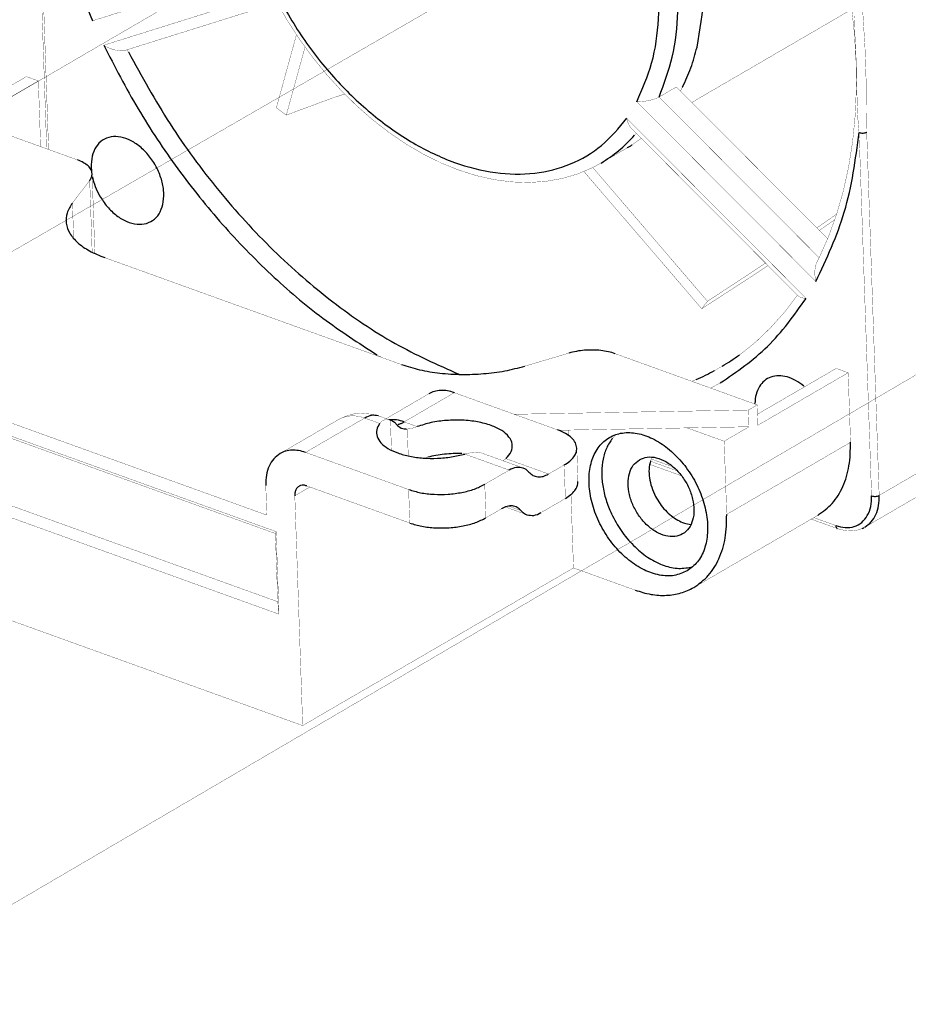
# Model space of a CAD drawing. Header units: millimetres. Extents: x -1449 to 178, y 1446 to 3804.
# Tile 10 of 20: x -946 to -896, y 1806 to 1861. Entities that reach past the tile are written whole.
import ezdxf

# ---------------------------------------------------------------- set-up
doc = ezdxf.new("R2010")
doc.units = ezdxf.units.MM
doc.linetypes.add('DOT_CENTER', pattern=[14, 12, -1, 0, -1])
doc.layers.add('1', color=7, linetype='Continuous')

# ---------------------------------------------------------------- blocks, each defined once
blk = doc.blocks.new('CON-SD-46856001-MOLEX_PRT_1__15', base_point=(303.86, 26.087))
at = {"color": 7, "linetype": 'Continuous', "const_width": 0.01}
for points in [[(312.683, 50.104), (310.136, 48.621)], [(313.126, 49.945), (310.578, 48.462)], [(313.126, 49.945), (312.683, 50.104)], [(313.126, 49.945), (313.209, 47.513)], [(308.996, 48.725), (309.321, 48.915)], [(309.321, 48.915), (314.576, 47.021)], [(308.996, 48.725), (310.903, 44.362)], [(308.996, 48.725), (309.017, 48.105)], [(308.097, 47.57), (309.017, 48.105)], [(309.017, 48.105), (309.467, 47.076)], [(308.097, 47.57), (308.19, 44.863)], [(309.467, 47.076), (308.097, 47.57)], [(309.467, 47.076), (310.704, 44.246)], [(314.386, 45.426), (315.025, 46.263)], [(315.215, 43.56), (315.114, 46.512)], [(309.944, 45.708), (309.81, 45.567)], [(310.033, 45.738), (310.05, 45.741)], [(310.57, 44.553), (310.499, 44.432)], [(310.903, 44.362), (303.865, 40.264)], [(310.404, 44.117), (310.4, 44.069)], [(309.036, 43.275), (309.014, 43.36)], [(309.485, 43.634), (309.507, 43.549)], [(315.583, 43.405), (326.555, 39.45)], [(308.586, 43.013), (308.479, 43.305)], [(303.865, 40.264), (304.119, 32.863)], [(321.575, 33.88), (303.865, 40.264)], [(332.75, 39.873), (331.125, 39.392)], [(334.464, 39.852), (339.718, 37.957)], [(304.731, 36.448), (304.626, 39.503)], [(305.058, 39.266), (304.626, 39.503)], [(304.626, 39.503), (321.922, 33.268)], [(305.144, 36.742), (305.058, 39.266)], [(305.058, 39.266), (321.893, 33.198)], [(339.73, 37.614), (342.638, 39.307)], [(339.744, 37.205), (343.081, 39.147)], [(343.081, 39.147), (342.638, 39.307)], [(343.081, 39.147), (343.169, 36.573)], [(305.144, 36.742), (307.789, 38.282)], [(327.567, 38.367), (325.991, 37.449)], [(328.513, 38.409), (332.325, 37.035)], [(339.393, 37.768), (339.718, 37.957)], [(339.718, 37.957), (339.744, 37.205)], [(324.57, 37.564), (324.435, 37.511)], [(324.768, 37.616), (324.57, 37.564)], [(324.786, 37.621), (324.768, 37.616)], [(324.811, 37.625), (324.786, 37.621)], [(325.015, 37.648), (324.811, 37.625)], [(325.485, 37.612), (325.015, 37.648)], [(325.628, 37.574), (325.485, 37.612)], [(325.713, 37.549), (325.628, 37.574)], [(325.713, 37.549), (326.149, 37.392)], [(330.731, 37.61), (339.393, 37.768)], [(339.393, 37.768), (339.414, 37.148)], [(322.066, 36.157), (324.209, 37.405)], [(324.376, 37.484), (324.209, 37.405)], [(324.435, 37.511), (324.376, 37.484)], [(325.749, 37.272), (325.804, 37.334)], [(325.804, 37.334), (325.828, 37.354)], [(325.828, 37.354), (325.84, 37.362)], [(325.84, 37.362), (325.95, 37.408)], [(325.95, 37.408), (326.035, 37.415)], [(326.035, 37.415), (326.149, 37.392)], [(326.774, 37.064), (326.861, 37.074)], [(326.861, 37.074), (326.928, 37.087)], [(326.928, 37.087), (326.945, 37.091)], [(326.945, 37.091), (327.052, 37.122)], [(327.052, 37.122), (327.104, 37.14)], [(327.104, 37.14), (327.14, 37.153)], [(332.363, 37.019), (337.125, 37.106)], [(332.753, 36.812), (332.746, 37.026)], [(334.496, 36.858), (334.361, 36.717)], [(337.125, 37.106), (339.414, 37.148)], [(338.495, 36.613), (337.125, 37.106)], [(338.495, 36.613), (339.414, 37.148)], [(305.144, 36.742), (304.731, 36.448)], [(322.027, 30.213), (304.731, 36.448)], [(321.98, 30.674), (305.144, 36.742)], [(338.588, 33.906), (338.495, 36.613)], [(326.823, 34.826), (323.011, 36.2)], [(328.922, 36.145), (328.796, 36.153)], [(328.922, 36.145), (328.896, 36.138)], [(329.136, 36.192), (328.922, 36.145)], [(329.338, 36.207), (329.136, 36.192)], [(329.377, 36.205), (329.338, 36.207)], [(329.393, 36.204), (329.377, 36.205)], [(329.5, 36.183), (329.393, 36.204)], [(329.52, 36.177), (329.5, 36.183)], [(331.06, 35.622), (329.52, 36.177)], [(333.042, 36.358), (333.085, 35.118)], [(327.53, 36.022), (327.413, 35.988)], [(330.377, 35.931), (330.31, 35.892)], [(330.423, 35.969), (330.377, 35.931)], [(332.001, 35.4), (332.578, 35.736)], [(335.739, 35.758), (336.914, 35.335)], [(335.821, 36.023), (335.767, 35.883)], [(329.639, 35.019), (330.542, 35.545)], [(321.538, 34.981), (321.575, 33.88)], [(323.054, 34.96), (326.866, 33.586)], [(332.921, 31.925), (332.827, 34.645)], [(322.903, 26.092), (322.612, 34.594)], [(331.717, 33.97), (332.62, 34.496)], [(329.682, 33.779), (330.258, 34.114)], [(330.402, 34.181), (331.2, 33.893)], [(341.955, 33.87), (337.373, 31.202)], [(321.893, 33.198), (321.922, 33.268)], [(321.893, 33.198), (321.98, 30.674)], [(321.922, 33.268), (322.027, 30.213)], [(304.119, 32.863), (322.903, 26.092)], [(332.921, 31.925), (322.903, 26.092)], [(332.921, 31.925), (335.198, 31.104)], [(337.262, 31.95), (337.351, 31.981)], [(321.98, 30.674), (322.027, 30.213)]]:
    blk.add_lwpolyline(points, dxfattribs=at)
at = {"color": 124, "linetype": 'Continuous', "const_width": 0.01}
for points in [[(315.116, 43.606), (315.025, 46.263)], [(314.386, 45.426), (314.431, 44.117)], [(328.513, 38.409), (326.655, 37.328)], [(324.499, 37.521), (324.454, 37.509)], [(324.516, 37.525), (324.499, 37.521)], [(324.596, 37.54), (324.516, 37.525)], [(324.679, 37.549), (324.596, 37.54)], [(324.716, 37.551), (324.679, 37.549)], [(324.742, 37.551), (324.716, 37.551)], [(324.865, 37.547), (324.742, 37.551)], [(324.892, 37.544), (324.865, 37.547)], [(324.955, 37.535), (324.892, 37.544)], [(325.044, 37.517), (324.955, 37.535)], [(323.011, 36.2), (325.196, 37.472)], [(324.222, 37.412), (324.209, 37.405)], [(324.286, 37.444), (324.222, 37.412)], [(324.318, 37.46), (324.286, 37.444)], [(324.376, 37.484), (324.318, 37.46)], [(324.454, 37.509), (324.376, 37.484)], [(325.054, 37.515), (325.044, 37.517)], [(325.196, 37.472), (325.054, 37.515)], [(325.749, 37.272), (325.196, 37.472)], [(326.149, 37.392), (326.187, 36.28)], [(326.439, 37.239), (326.377, 37.229)], [(326.655, 37.328), (327.14, 37.153)], [(326.774, 37.064), (326.808, 36.071)], [(343.169, 36.573), (338.588, 33.906)], [(330.542, 35.545), (328.896, 36.138)], [(330.423, 35.969), (332.001, 35.4)], [(332.578, 35.736), (332.62, 34.496)], [(329.682, 33.779), (329.639, 35.019)], [(323.168, 34.918), (322.612, 34.594)], [(326.866, 33.586), (326.823, 34.826)], [(330.988, 34.042), (330.519, 34.211)]]:
    blk.add_lwpolyline(points, dxfattribs=at)
at = {"color": 7, "linetype": 'Continuous'}
for points in [[(315.114, 46.512), (315.074, 46.659), (314.968, 46.797), (314.799, 46.919), (314.576, 47.021)], [(315.025, 46.263), (315.093, 46.386), (315.114, 46.512)], [(310.033, 45.738), (309.651, 45.572), (309.339, 45.293), (309.11, 44.912), (308.977, 44.448), (308.944, 43.922), (309.014, 43.36)], [(309.81, 45.567), (309.581, 45.186), (309.448, 44.722), (309.415, 44.196), (309.485, 43.634)], [(314.386, 45.426), (314.189, 45.055), (314.156, 44.677), (314.287, 44.309), (314.578, 43.965), (315.016, 43.659), (315.583, 43.405)], [(308.19, 44.863), (308.276, 44.093), (308.479, 43.305)], [(310.499, 44.432), (310.441, 44.282), (310.404, 44.117)], [(334.464, 39.852), (334.211, 39.924), (333.929, 39.97), (333.63, 39.988), (333.325, 39.978), (333.028, 39.939), (332.75, 39.873)], [(326.555, 39.45), (327.229, 39.257), (327.98, 39.134), (328.779, 39.085), (329.592, 39.113), (330.385, 39.217), (331.125, 39.392)], [(328.513, 38.409), (328.256, 38.477), (328.008, 38.493), (327.777, 38.455), (327.567, 38.367)], [(325.713, 37.549), (325.706, 37.551), (325.699, 37.554)], [(325.749, 37.272), (325.64, 37.03), (325.656, 36.786), (325.799, 36.554), (326.058, 36.348), (326.419, 36.179), (326.862, 36.058), (327.36, 35.991), (327.886, 35.982), (328.408, 36.032), (328.896, 36.138)], [(326.367, 37.241), (326.267, 37.331), (326.149, 37.392)], [(326.367, 37.241), (326.551, 37.102), (326.774, 37.064)], [(330.423, 35.969), (330.615, 36.232), (330.653, 36.505), (330.534, 36.769), (330.267, 37.005), (329.87, 37.195), (329.373, 37.327), (328.81, 37.39), (328.223, 37.381), (327.652, 37.3), (327.14, 37.153)], [(333.042, 36.358), (332.99, 36.554), (332.848, 36.737), (332.623, 36.9), (332.325, 37.035)], [(337.126, 31.813), (337.506, 32.146), (337.762, 32.626), (337.876, 33.218), (337.842, 33.883), (337.661, 34.575), (337.345, 35.247), (336.916, 35.853), (336.404, 36.352), (335.843, 36.71), (335.271, 36.903), (334.728, 36.917), (334.25, 36.751), (333.87, 36.418), (333.614, 35.938), (333.5, 35.346), (333.534, 34.681), (333.715, 33.989), (334.031, 33.317), (334.46, 32.711), (334.972, 32.212), (335.533, 31.854), (336.105, 31.661), (336.648, 31.647), (337.126, 31.813)], [(334.361, 36.717), (334.149, 36.371), (334.015, 35.954), (333.965, 35.482), (334.002, 34.974), (334.124, 34.449), (334.325, 33.929)], [(341.955, 33.87), (342.489, 34.314), (342.881, 34.934), (343.112, 35.7), (343.169, 36.573)], [(322.066, 36.157), (321.833, 35.964), (321.663, 35.694), (321.562, 35.361), (321.538, 34.981)], [(323.011, 36.2), (322.754, 36.267), (322.506, 36.283), (322.275, 36.246), (322.066, 36.157)], [(328.796, 36.153), (328.471, 36.153), (328.147, 36.131), (327.831, 36.087), (327.53, 36.022)], [(332.578, 35.736), (332.78, 35.877), (332.928, 36.031), (333.016, 36.193), (333.042, 36.358)], [(335.36, 35.928), (335.133, 35.722), (334.989, 35.421), (334.94, 35.05), (334.99, 34.639), (335.134, 34.221), (335.361, 33.83), (335.653, 33.499), (335.986, 33.253), (336.333, 33.112), (336.666, 33.089), (336.958, 33.184), (337.185, 33.391), (337.329, 33.692), (337.378, 34.063), (337.328, 34.474), (337.184, 34.892), (336.956, 35.282), (336.664, 35.614), (336.332, 35.86), (335.985, 36), (335.652, 36.024), (335.36, 35.928)], [(335.767, 35.883), (335.716, 35.584), (335.732, 35.255), (335.814, 34.911), (335.956, 34.573)], [(331.06, 35.622), (330.811, 35.644), (330.542, 35.545)], [(331.272, 35.473), (331.173, 35.563), (331.06, 35.622)], [(331.272, 35.473), (331.422, 35.351), (331.599, 35.297), (331.796, 35.314), (332.001, 35.4)], [(323.054, 34.96), (322.935, 34.985), (322.826, 34.972), (322.734, 34.921), (322.664, 34.838), (322.623, 34.726), (322.612, 34.594)], [(326.823, 34.826), (327.264, 34.708), (327.762, 34.649), (328.283, 34.653), (328.793, 34.72), (329.255, 34.844), (329.639, 35.019)], [(332.62, 34.496), (332.823, 34.637), (332.971, 34.791), (333.059, 34.953), (333.085, 35.118)], [(335.956, 34.573), (336.121, 34.301), (336.318, 34.058), (336.54, 33.853), (336.778, 33.694), (337.022, 33.587), (337.262, 33.537)], [(330.988, 34.042), (330.838, 34.164), (330.66, 34.217), (330.463, 34.201), (330.258, 34.114)], [(330.988, 34.042), (331.086, 33.952), (331.2, 33.893)], [(331.2, 33.893), (331.448, 33.871), (331.717, 33.97)], [(334.325, 33.929), (334.685, 33.304), (335.138, 32.76), (335.656, 32.329), (336.206, 32.04), (336.753, 31.911), (337.262, 31.95)], [(337.373, 31.202), (337.908, 31.646), (338.3, 32.267), (338.531, 33.033), (338.588, 33.906)], [(326.866, 33.586), (327.307, 33.468), (327.805, 33.409), (328.326, 33.413), (328.835, 33.48), (329.298, 33.604), (329.682, 33.779)], [(335.198, 31.104), (335.789, 30.948), (336.359, 30.912), (336.892, 30.998), (337.373, 31.202)]]:
    blk.add_spline(points, degree=3, dxfattribs=at)
at = {"color": 124, "linetype": 'Continuous'}
for points in [[(325.699, 37.554), (325.453, 37.569), (325.196, 37.472)], [(326.655, 37.328), (326.374, 37.399), (326.105, 37.408)], [(326.439, 37.239), (326.547, 37.274), (326.655, 37.328)]]:
    blk.add_spline(points, degree=3, dxfattribs=at)
blk = doc.blocks.new('117000000106A_FAN-NIDEC4056-40X56___16', base_point=(312.397, 33.292))
at = {"color": 7, "linetype": 'Continuous', "const_width": 0.01}
for points in [[(313.434, 47.432), (313.035, 59.052)], [(321.958, 52.836), (316.35, 51.08)], [(322.327, 52.194), (321.898, 52.94)], [(337.298, 49.149), (343.214, 52.593)], [(343.199, 52.732), (343.313, 51.681)], [(315.129, 52.185), (315.125, 52.168)], [(315.138, 52.22), (315.129, 52.185)], [(322.779, 51.497), (322.327, 52.194)], [(322.674, 51.659), (321.929, 48.949)], [(323.265, 50.828), (322.779, 51.497)], [(343.313, 51.681), (343.374, 50.628)], [(315.631, 51.213), (315.543, 51.265)], [(315.662, 51.198), (315.631, 51.213)], [(315.753, 51.156), (315.662, 51.198)], [(315.882, 51.11), (315.753, 51.156)], [(315.914, 51.1), (315.882, 51.11)], [(316.008, 51.078), (315.914, 51.1)], [(316.129, 51.061), (316.008, 51.078)], [(316.228, 51.06), (316.129, 51.061)], [(316.239, 51.06), (316.228, 51.06)], [(316.265, 51.063), (316.239, 51.06)], [(316.35, 51.08), (316.265, 51.063)], [(322.298, 48.68), (322.992, 51.203)], [(323.782, 50.191), (323.265, 50.828)], [(343.374, 50.628), (343.383, 49.633)], [(324.327, 49.589), (323.782, 50.191)], [(324.898, 49.027), (324.327, 49.589)], [(336.727, 49.722), (336.086, 49.349)], [(342.32, 44.106), (336.727, 49.722)], [(336.876, 49.572), (336.955, 49.715)], [(343.383, 49.633), (343.339, 48.643)], [(322.298, 48.68), (324.015, 49.315)], [(324.015, 49.315), (324.458, 49.461)], [(335.438, 49.178), (335.402, 49.175)], [(335.49, 49.183), (335.438, 49.178)], [(335.52, 49.186), (335.49, 49.183)], [(335.758, 49.229), (335.52, 49.186)], [(335.868, 49.259), (335.758, 49.229)], [(335.913, 49.274), (335.868, 49.259)], [(335.944, 49.285), (335.913, 49.274)], [(335.968, 49.293), (335.944, 49.285)], [(336.009, 49.311), (335.968, 49.293)], [(336.032, 49.321), (336.009, 49.311)], [(336.051, 49.33), (336.032, 49.321)], [(336.086, 49.349), (336.051, 49.33)], [(322.298, 48.68), (321.929, 48.949)], [(325.491, 48.507), (324.898, 49.027)], [(335.29, 49.173), (335.263, 49.174)], [(335.373, 49.174), (335.29, 49.173)], [(335.402, 49.175), (335.373, 49.174)], [(326.104, 48.033), (325.491, 48.507)], [(334.901, 48.511), (334.889, 48.561)], [(334.915, 48.464), (334.901, 48.511)], [(334.924, 48.437), (334.915, 48.464)], [(343.339, 48.643), (343.244, 47.682)], [(334.93, 48.419), (334.924, 48.437)], [(334.985, 48.296), (334.93, 48.419)], [(335.007, 48.261), (334.985, 48.296)], [(335.052, 48.199), (335.007, 48.261)], [(335.072, 48.178), (335.052, 48.199)], [(341.236, 41.989), (335.072, 48.178)], [(326.731, 47.607), (326.104, 48.033)], [(335.086, 47.578), (335.427, 47.821)], [(327.371, 47.232), (326.731, 47.607)], [(334.901, 47.464), (333.94, 46.904)], [(343.244, 47.682), (343.096, 46.751)], [(328.019, 46.911), (327.371, 47.232)], [(315.087, 46.632), (315.089, 46.617)], [(328.673, 46.647), (328.019, 46.911)], [(329.328, 46.44), (328.673, 46.647)], [(333.554, 46.704), (333.072, 46.502)], [(333.633, 46.74), (333.554, 46.704)], [(333.662, 46.754), (333.633, 46.74)], [(337.877, 41.792), (333.633, 46.74)], [(333.82, 46.842), (333.662, 46.754)], [(333.94, 46.904), (333.82, 46.842)], [(343.096, 46.751), (342.898, 45.855)], [(315.116, 46.445), (315.123, 46.398)], [(329.981, 46.293), (329.328, 46.44)], [(330.627, 46.208), (329.981, 46.293)], [(332.491, 46.332), (331.887, 46.227)], [(333.072, 46.502), (332.491, 46.332)], [(333.302, 46.599), (337.664, 41.515)], [(331.264, 46.185), (330.627, 46.208)], [(331.887, 46.227), (331.264, 46.185)], [(342.898, 45.855), (342.65, 44.997)], [(341.922, 44.507), (342.656, 45.018)], [(342.58, 44.805), (342.015, 44.413)], [(342.65, 44.997), (342.353, 44.179)], [(342.353, 44.179), (342.008, 43.403)], [(342.008, 43.403), (341.926, 43.239)], [(340.115, 43.114), (339.454, 42.675)], [(339.461, 42.829), (340.024, 43.206)], [(341.86, 43.017), (341.856, 42.981)], [(341.873, 43.087), (341.86, 43.017)], [(341.882, 43.121), (341.873, 43.087)], [(341.891, 43.153), (341.882, 43.121)], [(341.902, 43.183), (341.891, 43.153)], [(341.913, 43.212), (341.902, 43.183)], [(341.926, 43.239), (341.913, 43.212)], [(339.454, 42.675), (337.664, 41.515)], [(337.877, 41.792), (339.461, 42.829)], [(341.85, 42.904), (341.849, 42.864)], [(341.849, 42.864), (341.849, 42.823)], [(341.849, 42.823), (341.85, 42.807)], [(341.856, 42.981), (341.85, 42.904)], [(341.85, 42.807), (341.85, 42.796)], [(341.85, 42.796), (341.851, 42.783)], [(341.851, 42.783), (341.853, 42.743)], [(341.853, 42.743), (341.857, 42.703)], [(341.857, 42.703), (341.868, 42.622)], [(341.868, 42.622), (341.876, 42.581)], [(341.876, 42.581), (341.885, 42.541)], [(341.885, 42.541), (341.89, 42.52)], [(341.187, 41.996), (340.71, 41.367)], [(341.204, 42.021), (341.187, 41.996)], [(341.236, 41.989), (341.276, 41.958)], [(341.276, 41.958), (341.289, 41.951)], [(341.289, 41.951), (341.358, 41.926)], [(341.358, 41.926), (341.422, 41.912)], [(341.422, 41.912), (341.445, 41.908)], [(341.445, 41.908), (341.524, 41.9)], [(337.877, 41.792), (337.664, 41.515)], [(340.71, 41.367), (340.215, 40.817)], [(340.215, 40.817), (339.713, 40.333)], [(339.527, 40.174), (339.213, 39.923)], [(339.637, 40.265), (339.527, 40.174)], [(339.713, 40.333), (339.637, 40.265)], [(339.044, 39.796), (338.832, 39.65)], [(339.213, 39.923), (339.044, 39.796)], [(338.135, 39.225), (338.417, 39.386)], [(338.699, 39.562), (338.417, 39.386)], [(338.755, 39.599), (338.699, 39.562)], [(338.793, 39.624), (338.755, 39.599)], [(338.832, 39.65), (338.793, 39.624)], [(341.471, 38.628), (341.447, 38.65)], [(339.628, 38.009), (339.629, 37.99)], [(335.765, 35.874), (336.761, 35.515)], [(343.7, 33.435), (346.776, 35.226)], [(341.714, 33.73), (342.674, 33.384)], [(342.674, 33.384), (342.698, 33.377)], [(342.698, 33.377), (342.742, 33.362)], [(342.742, 33.362), (342.875, 33.33)], [(342.875, 33.33), (342.984, 33.307)], [(342.984, 33.307), (343.223, 33.297)], [(343.223, 33.297), (343.351, 33.315)], [(343.351, 33.315), (343.439, 33.33)], [(343.439, 33.33), (343.454, 33.334)], [(343.454, 33.334), (343.514, 33.355)], [(343.514, 33.355), (343.602, 33.386)], [(343.602, 33.386), (343.673, 33.42)], [(343.673, 33.42), (343.7, 33.435)]]:
    blk.add_lwpolyline(points, dxfattribs=at)
at = {"color": 124, "linetype": 'Continuous', "const_width": 0.01}
for points in [[(313.107, 58.984), (313.504, 47.407)], [(315.125, 52.168), (321.456, 54.151)], [(321.882, 53.25), (315.543, 51.265)], [(343.648, 52.064), (343.618, 52.556)], [(343.315, 52.048), (343.306, 52.348)], [(343.333, 51.631), (343.315, 52.048)], [(343.702, 51.203), (343.648, 52.064)], [(343.372, 50.81), (343.333, 51.631)], [(316.413, 51.1), (316.454, 51.019)], [(343.745, 49.95), (343.702, 51.203)], [(343.382, 50.53), (343.372, 50.81)], [(343.39, 50.271), (343.382, 50.53)], [(343.405, 49.492), (343.39, 50.271)], [(343.75, 49.315), (343.745, 49.95)], [(336.086, 49.349), (342.008, 43.403)], [(343.416, 49.1), (343.405, 49.492)], [(343.756, 48.555), (343.75, 49.315)], [(335.263, 49.174), (341.89, 42.52)], [(343.424, 48.878), (343.416, 49.1)], [(343.434, 48.685), (343.424, 48.878)], [(341.524, 41.9), (334.889, 48.561)], [(343.444, 48.511), (343.434, 48.685)], [(343.456, 48.344), (343.444, 48.511)], [(343.767, 48.053), (343.756, 48.555)], [(343.467, 48.216), (343.456, 48.344)], [(343.479, 48.094), (343.467, 48.216)], [(343.486, 48.034), (343.479, 48.094)], [(335.242, 48.007), (335.182, 47.934)], [(343.947, 34.591), (343.486, 48.034)], [(343.767, 48.053), (344.228, 34.61)], [(325.645, 39.814), (325.823, 39.714)], [(328.68, 39.092), (328.69, 39.088)], [(337.302, 38.829), (337.464, 38.895)], [(337.995, 38.579), (338.35, 38.769)], [(344.228, 34.61), (347.304, 36.401)], [(335.795, 35.955), (336.606, 35.663)], [(341.811, 33.786), (342.621, 33.495)]]:
    blk.add_lwpolyline(points, dxfattribs=at)
at = {"color": 7, "linetype": 'Continuous'}
for points in [[(337.491, 51.195), (337.741, 53.103), (337.606, 55.181), (337.093, 57.332), (336.225, 59.456), (335.044, 61.455), (333.603, 63.234), (331.971, 64.711), (330.223, 65.816)], [(336.955, 49.715), (337.259, 50.426), (337.491, 51.195)], [(315.392, 45.698), (315.676, 45.293), (316.02, 44.966), (316.397, 44.743), (316.775, 44.643), (317.126, 44.674), (317.419, 44.832), (317.632, 45.106), (317.747, 45.473), (317.756, 45.904), (317.657, 46.364), (317.459, 46.815), (317.176, 47.222), (316.833, 47.551), (316.457, 47.777), (316.078, 47.88), (315.727, 47.853), (315.432, 47.698), (315.217, 47.426), (315.099, 47.061), (315.087, 46.632)], [(334.901, 47.464), (334.994, 47.52), (335.086, 47.578)], [(315.123, 46.398), (315.229, 46.043), (315.392, 45.698)], [(338.417, 39.386), (338.745, 39.592), (339.065, 39.812)], [(341.447, 38.65), (341.138, 38.863), (340.82, 38.994), (340.51, 39.037), (340.226, 38.988), (339.984, 38.851), (339.797, 38.634), (339.676, 38.348), (339.628, 38.009)], [(342.662, 33.391), (342.668, 33.387), (342.674, 33.384)], [(343.602, 33.386), (343.638, 33.402), (343.673, 33.42)]]:
    blk.add_spline(points, degree=3, dxfattribs=at)
at = {"color": 124, "linetype": 'Continuous'}
for points in [[(336.086, 49.349), (336.575, 50.829), (336.778, 52.499), (336.69, 54.3), (336.313, 56.169), (335.66, 58.038), (334.754, 59.841), (333.629, 61.516), (332.322, 63.002), (330.882, 64.247), (329.358, 65.207)], [(335.263, 49.174), (335.81, 50.602), (336.063, 52.24), (336.011, 54.024), (335.657, 55.885), (335.014, 57.751), (334.107, 59.549), (332.972, 61.21), (331.652, 62.669), (330.198, 63.87), (328.668, 64.766)], [(313.107, 58.984), (313.872, 55.569), (315.125, 52.168)], [(321.882, 53.25), (322.907, 51.541), (324.132, 50), (325.512, 48.687), (326.994, 47.65), (328.522, 46.93), (330.038, 46.553), (331.485, 46.534), (332.808, 46.873), (333.957, 47.557), (334.889, 48.561)], [(315.543, 51.265), (316.813, 48.916), (318.287, 46.693), (319.937, 44.637), (321.736, 42.784), (323.649, 41.167), (325.645, 39.814)], [(316.454, 51.019), (317.998, 48.355), (319.804, 45.886), (321.827, 43.674), (324.018, 41.774), (326.321, 40.234), (328.68, 39.092)], [(333.94, 46.904), (334.598, 47.365), (335.182, 47.934)], [(341.89, 42.52), (342.938, 45.091), (343.486, 48.034)], [(343.486, 48.034), (343.554, 48.018), (343.632, 48.017), (343.706, 48.029), (343.767, 48.053)], [(338.35, 38.769), (340.096, 40.121), (341.524, 41.9)], [(337.464, 38.895), (337.803, 39.053), (338.135, 39.225)], [(343.7, 33.435), (343.933, 33.628), (344.103, 33.898), (344.204, 34.231), (344.228, 34.61)], [(343.947, 34.591), (344.015, 34.576), (344.093, 34.574), (344.168, 34.586), (344.228, 34.61)], [(342.621, 33.495), (342.976, 33.42), (343.304, 33.459), (343.581, 33.61), (343.789, 33.861), (343.914, 34.195), (343.947, 34.591)], [(342.621, 33.495), (342.633, 33.433), (342.662, 33.391)]]:
    blk.add_spline(points, degree=3, dxfattribs=at)
blk = doc.blocks.new('117000000106A_FAN-NIDEC4056-40X56___17', base_point=(303.86, 26.087))
for name, p in [('117000000106A_FAN-NIDEC4056-40X56___16', (312.397, 33.292)), ('CON-SD-46856001-MOLEX_PRT_1__15', (303.86, 26.087))]:
    blk.add_blockref(name, p)
blk = doc.blocks.new('40X40X56-Fan-tray-MODULE_1_6_5__21', base_point=(231.469, -13.755))
blk.add_blockref('117000000106A_FAN-NIDEC4056-40X56___17', (303.86, 26.087))

msp = doc.modelspace()

# ---------------------------------------------------------------- linework, layer by layer
at = {"layer": '1', "color": 5, "linetype": 'DOT_CENTER', "const_width": 0.015}
for points in [[(-959.647, 1848.338), (-745.072, 1973.407)], [(-992.776, 1820.669), (-777.632, 1944.941)], [(-955.383, 1805.955), (-740.826, 1931.683)]]:
    msp.add_lwpolyline(points, dxfattribs=at)

# ---------------------------------------------------------------- block references
at = {"xscale": 1.5, "yscale": 1.5, "zscale": 1.5}
msp.add_blockref('40X40X56-Fan-tray-MODULE_1_6_5__21', (-1066.959, 1761.647), dxfattribs=at)

doc.saveas('drawing.dxf')
